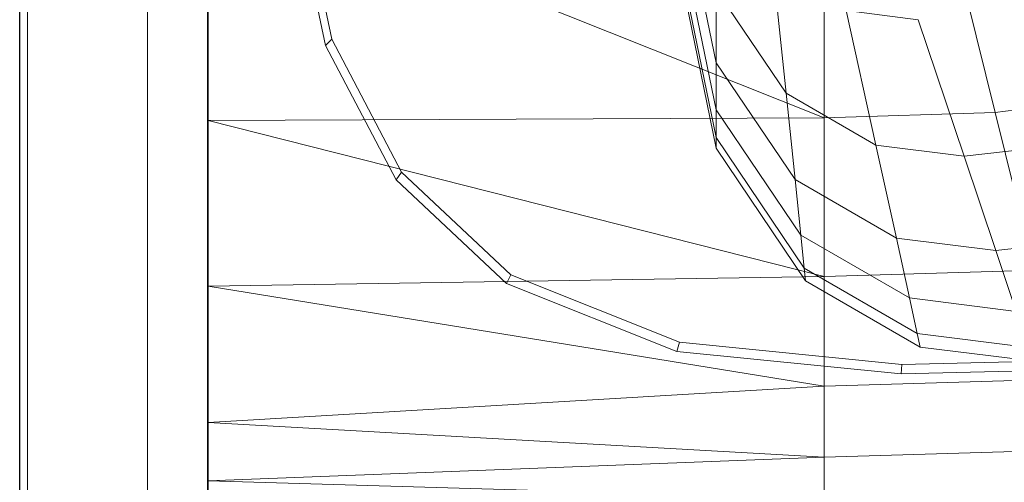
# Model space of a CAD drawing. Header units: metres. Extents: x 391.1 to 427.5, y 12.8 to 28.4.
# Tile 86 of 149: x 403.3571 to 403.5213, y 26.5076 to 26.5847. Entities that reach past the tile are written whole.
import ezdxf

# ---------------------------------------------------------------- set-up
doc = ezdxf.new("R2010")
doc.units = ezdxf.units.M
for name, color, linetype, lineweight in [('02_MOBILIARIO', 7, 'Continuous', 18), ('A-DETL-____-MBND', 7, 'Continuous', 18), ('A-GENM-____-OTLN', 7, 'Continuous', 18), ('A-WALL-____-MCUT', 7, 'Continuous', 25), ('A-WALL-____-OTLN', 7, 'Continuous', 25)]:
    doc.layers.add(name, color=color, linetype=linetype, lineweight=lineweight)

# ---------------------------------------------------------------- blocks, each defined once
blk = doc.blocks.new('Family - Rentamans PA-152299-03_TEL_P0A')
at = {"layer": 'A-DETL-____-MBND', "color": 253, "true_color": 0xaaaaaa}
for p, q in [((0, 0.36146), (0, 0.00406)), ((0.08473, 0.07545), (0.07689, 0.11374)), ((0.01958, 0.07835), (0.01327, 0.10879)), ((0.02062, 0.07939), (0.01437, 0.10952)), ((0.08473, 0.0676), (0.07631, 0.10869)), ((0, 0.10722), (0, 0.06579)), ((0, 0.10722), (0.10273, 0.06628)), ((0.08473, 0.06296), (0.07598, 0.1057)), ((0.08473, 0.06117), (0.07584, 0.10456)), ((0.12264, 0.10196), (0.13123, 0.06713)), ((0.10273, 0.10137), (0.10273, 0.06628)), ((0.09423, 0.09119), (0.09638, 0.07036)), ((0.09638, 0.07036), (0.08473, 0.08764)), ((0.08473, 0.08764), (0.08473, 0.07545)), ((0.1184, 0.08263), (0.10642, 0.08414)), ((0.10642, 0.08414), (0.11135, 0.0617)), ((0.1184, 0.08263), (0.12606, 0.05985)), ((0.02062, 0.07939), (0.01958, 0.07835)), ((0.03228, 0.05718), (0.02062, 0.07939)), ((0.03136, 0.05592), (0.01958, 0.07835)), ((0.09788, 0.05596), (0.08473, 0.07545)), ((0.08473, 0.07545), (0.08473, 0.0676)), ((0.11135, 0.0617), (0.09638, 0.07036)), ((0.09638, 0.07036), (0.09788, 0.05596)), ((0.1511, 0.06981), (0.13123, 0.06713)), ((0.08473, 0.06296), (0.08473, 0.0676)), ((0.09884, 0.04668), (0.08473, 0.0676)), ((0.10273, 0.06628), (0, 0.06579)), ((0, 0.06579), (0, 0.03818)), ((0, 0.06579), (0.10273, 0.03978)), ((0.13123, 0.06713), (0.10273, 0.06628)), ((0.10273, 0.06628), (0.10273, 0.03978)), ((0.13123, 0.06713), (0.13772, 0.04082)), ((0.08473, 0.06117), (0.08473, 0.06296)), ((0.09941, 0.0412), (0.08473, 0.06296)), ((0.09963, 0.03908), (0.08473, 0.06117)), ((0.12606, 0.05985), (0.11135, 0.0617)), ((0.11135, 0.0617), (0.11476, 0.0462)), ((0.14581, 0.06207), (0.12606, 0.05985)), ((0.12606, 0.05985), (0.13135, 0.04411)), ((0.03228, 0.05718), (0.03136, 0.05592)), ((0.04977, 0.03861), (0.03136, 0.05592)), ((0.05051, 0.04004), (0.03228, 0.05718)), ((0.11476, 0.0462), (0.09788, 0.05596)), ((0.09788, 0.05596), (0.09884, 0.04668)), ((0.11696, 0.0362), (0.09884, 0.04668)), ((0.09884, 0.04668), (0.09941, 0.0412)), ((0.13135, 0.04411), (0.11476, 0.0462)), ((0.11476, 0.0462), (0.11696, 0.0362)), ((0.15363, 0.04662), (0.13135, 0.04411)), ((0.13135, 0.04411), (0.13476, 0.03396)), ((0.11825, 0.0303), (0.09941, 0.0412)), ((0.09941, 0.0412), (0.09963, 0.03908)), ((0.10273, 0.03978), (0, 0.03818)), ((0.05051, 0.04004), (0.04977, 0.03861)), ((0.07861, 0.02883), (0.05051, 0.04004)), ((0.13772, 0.04082), (0.10273, 0.03978)), ((0.10273, 0.03978), (0.10273, 0.02147)), ((0, 0.03818), (0, 0.01543)), ((0, 0.03818), (0.10273, 0.02147)), ((0.07816, 0.02729), (0.04977, 0.03861)), ((0.11875, 0.02802), (0.09963, 0.03908)), ((0.13476, 0.03396), (0.11696, 0.0362)), ((0.11696, 0.0362), (0.11825, 0.0303)), ((0.13678, 0.02796), (0.11825, 0.0303)), ((0.11825, 0.0303), (0.11875, 0.02802)), ((0.07861, 0.02883), (0.07816, 0.02729)), ((0.11566, 0.02511), (0.07861, 0.02883)), ((0.13755, 0.02565), (0.11875, 0.02802)), ((0.11557, 0.02353), (0.07816, 0.02729)), ((0.11566, 0.02511), (0.11557, 0.02353)), ((0.13755, 0.02565), (0.11566, 0.02511)), ((0.13769, 0.02408), (0.11557, 0.02353)), ((0.10273, 0.02147), (0, 0.01543)), ((0.1422, 0.02264), (0.10273, 0.02147)), ((0.10273, 0.02147), (0.10273, 0.00966)), ((0, 0.01543), (0, 0.00569)), ((0, 0.01543), (0.10273, 0.00966)), ((0.14508, 0.01092), (0.10273, 0.00966)), ((0.10273, 0.00966), (0, 0.00569)), ((0.10273, 0.00966), (0.10273, 0.00269)), ((0, 0.00569), (0, 0.00244)), ((0, 0.00569), (0.10273, 0.00269))]:
    blk.add_line(p, q, dxfattribs=at)
blk = doc.blocks.new('Family - Evans PA-152341-03_TEL_P0A')
at = {"layer": 'A-WALL-____-MCUT', "color": 253, "true_color": 0xaaaaaa}
blk.add_line((2.08, 0), (4.42866, 0), dxfattribs=at)
at = {"layer": 'A-WALL-____-OTLN', "color": 253, "true_color": 0xaaaaaa}
blk.add_line((0, 0), (4.42866, 0), dxfattribs=at)
at = {"layer": 'A-WALL-____-OTLN', "color": 253, "lineweight": 18, "true_color": 0xaaaaaa}
blk.add_line((0, 0), (4.42866, 0), dxfattribs=at)
blk = doc.blocks.new('Family - LONDR55-XX_ZZ-ARQ-CAA-M3D-Londres55-V1-03_TEL_P0A')
at = {"layer": 'A-GENM-____-OTLN', "color": 253, "true_color": 0xaaaaaa}
for p, q in [((0.6, 0.03), (0, 0.03)), ((0.6, 0.03), (0, 0.03)), ((0.6, 0.01), (0, 0.01)), ((0, 0.01), (0.6, 0.01)), ((0, 0.01), (0.6, 0.01)), ((0, 0.01), (0.6, 0.01)), ((0, 0), (0.6, 0)), ((0.6, 0), (0, 0))]:
    blk.add_line(p, q, dxfattribs=at)
blk = doc.blocks.new('Family - Mirall PA-152436-03_TEL_P0A')
blk.add_blockref('Family - LONDR55-XX_ZZ-ARQ-CAA-M3D-Londres55-V1-03_TEL_P0A', (0, 0))
blk = doc.blocks.new('LONDR55-XX_ZZ-ARQ-CAA-M3D-Londres55_ifc-1-03_TEL_P0A')
at = {"layer": '02_MOBILIARIO', "color": 253, "lineweight": 18, "true_color": 0xaaaaaa}
blk.add_blockref('Family - Rentamans PA-152299-03_TEL_P0A', (403.38854, 26.50211), dxfattribs=at)
at = {"layer": 'A-GENM-____-OTLN', "color": 253, "lineweight": 18, "true_color": 0xaaaaaa, "rotation": 90}
blk.add_blockref('Family - Mirall PA-152436-03_TEL_P0A', (403.38847, 26.37206), dxfattribs=at)
at = {"layer": 'A-WALL-____-OTLN', "color": 253, "lineweight": 18, "true_color": 0xaaaaaa, "rotation": 90}
blk.add_blockref('Family - Evans PA-152341-03_TEL_P0A', (403.35714, 23.64959), dxfattribs=at)

msp = doc.modelspace()

# ---------------------------------------------------------------- block references
at = {"lineweight": 5}
msp.add_blockref('LONDR55-XX_ZZ-ARQ-CAA-M3D-Londres55_ifc-1-03_TEL_P0A', (0, 0), dxfattribs=at)

doc.saveas('drawing.dxf')
